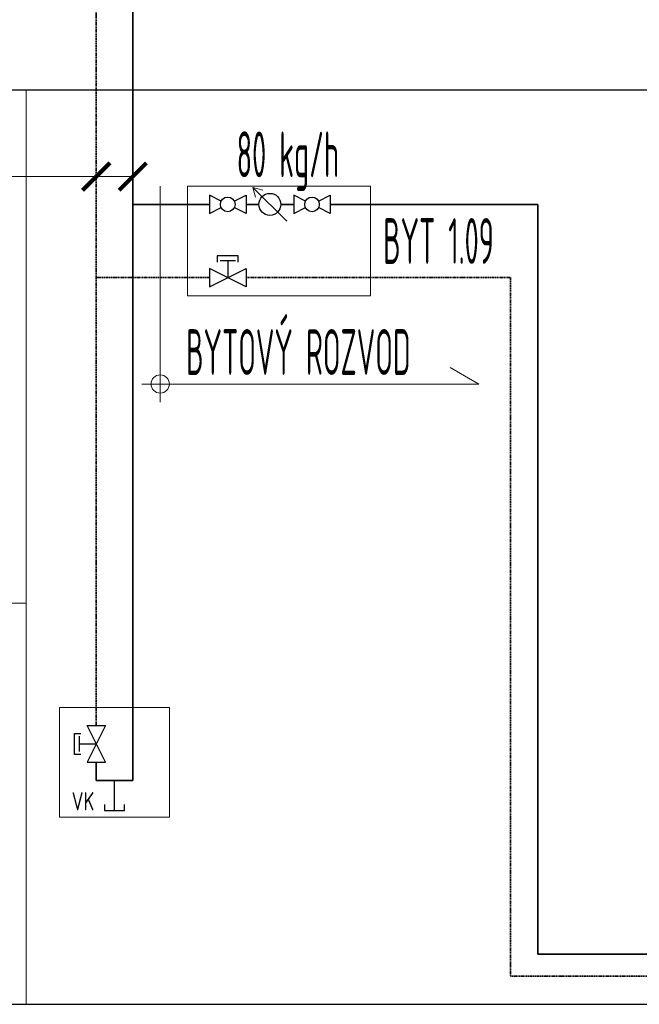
# Model space of a CAD drawing. Header units: millimetres. Extents: x 60394 to 199354, y 20895 to 166073.
# Tile 203 of 256: x 130978 to 132673, y 20895 to 23587. Entities that reach past the tile are written whole.
import ezdxf
from ezdxf.enums import TextEntityAlignment as Align

# ---------------------------------------------------------------- set-up
doc = ezdxf.new("R2010")
doc.units = ezdxf.units.MM
doc.linetypes.add('phl_thick', pattern=[0])
doc.linetypes.add('VERDECKT', pattern=[9.525, 6.35, -3.175])
for name, color, linetype, lineweight in [('JS_VYT_POPIS - OBECNĚ', 7, 'Continuous', 5), ('UT_KOTY - DIMENZE', 7, 'Continuous', 5), ('UT_POTRUBI - PŘÍVOD', 1, 'Continuous', 35), ('UT_SCHÉMA_POPIS', 7, 'VERDECKT', 5), ('UT_SCHÉMA_PŘÍVOD', 10, 'Continuous', 35), ('UT_SCHÉMA_SYMBOLY', 7, 'Continuous', 25), ('UT_SCHÉMA_ZPÁTEČKA', 172, 'VERDECKT', 35), ('UT_ZAŘÍZENÍ - ZDROJ', 3, 'Continuous', 35), ('VZT_50 POPIS - OBECNE', 7, 'Continuous', 5)]:
    doc.layers.add(name, color=color, linetype=linetype, lineweight=lineweight)
doc.styles.add('ISO 2.5', font='isocp.shx', dxfattribs={"width": 0.8, "height": 2.5})
doc.styles.add('VZT_POPIS', font='isocp.shx', dxfattribs={"width": 0.6, "height": 125})

# ---------------------------------------------------------------- blocks, each defined once
blk = doc.blocks.new('_ArchTick')
at = {"color": 0, "linetype": 'ByBlock', "const_width": 0.15}
blk.add_lwpolyline([(-0.5, -0.5), (0.5, 0.5)], dxfattribs=at)

msp = doc.modelspace()

# ---------------------------------------------------------------- linework, layer by layer
for p, q in [((64740.6, 23395.4), (199354.4, 23395.4)), ((64740.6, 20895.4), (199354.4, 20895.4))]:
    msp.add_line(p, q)
at = {"layer": 'UT_KOTY - DIMENZE'}
for points in [[(130190.1, 23158.2), (130995.2, 23158.2)], [(131187.8, 23158.2), (130995.2, 23158.2)], [(131287.8, 23158.2), (130995.2, 23158.2)]]:
    msp.add_lwpolyline(points, dxfattribs=at)
at = {"layer": 'UT_POTRUBI - PŘÍVOD'}
for p, q in [((131497.5, 23082.2), (131287.8, 23082.2)), ((131597.5, 23082.2), (131632.8, 23082.2))]:
    msp.add_line(p, q, dxfattribs=at)
at = {"layer": 'UT_SCHÉMA_PŘÍVOD'}
for p, q in [((131287.8, 26815), (131287.8, 21507.2)), ((131728, 23082.2), (131692.8, 23082.2)), ((131828, 23082.2), (132395.9, 23082.2)), ((132395.9, 23082.2), (132395.9, 21032.3)), ((131187.8, 21507.2), (131187.8, 21557.2)), ((131287.8, 21507.2), (131187.8, 21507.2)), ((132395.9, 21032.3), (138322.7, 21032.3))]:
    msp.add_line(p, q, dxfattribs=at)
at = {"layer": 'UT_SCHÉMA_SYMBOLY'}
for p, q in [((131529.7, 23091.2), (131497.5, 23107.2)), ((131497.5, 23107.2), (131497.5, 23057.2)), ((131565.4, 23091.2), (131597.5, 23107.2)), ((131597.5, 23107.2), (131597.5, 23057.2)), ((131760.1, 23091.2), (131728, 23107.2)), ((131728, 23107.2), (131728, 23057.2)), ((131795.9, 23091.2), (131828, 23107.2)), ((131828, 23107.2), (131828, 23057.2)), ((131497.5, 23057.2), (131529.7, 23073.3)), ((131597.5, 23057.2), (131565.4, 23073.3)), ((131728, 23057.2), (131760.1, 23073.3)), ((131828, 23057.2), (131795.9, 23073.3)), ((131576.1, 22941.3), (131519, 22941.3)), ((131519, 22941.3), (131519, 22924.4)), ((131576.1, 22924.4), (131576.1, 22941.3)), ((131597.5, 22857.2), (131497.5, 22907.2)), ((131497.5, 22857.2), (131597.5, 22907.2)), ((131497.5, 22907.2), (131497.5, 22857.2)), ((131568.5, 22928.2), (131526.5, 22928.2)), ((131547.5, 22928.2), (131547.5, 22882.2)), ((131597.5, 22907.2), (131597.5, 22857.2)), ((131212.8, 21557.2), (131162.8, 21657.2)), ((131212.8, 21657.2), (131162.8, 21557.2)), ((131162.8, 21657.2), (131212.8, 21657.2)), ((131128.7, 21578.7), (131128.7, 21635.8)), ((131128.7, 21635.8), (131145.6, 21635.8)), ((131141.8, 21586.2), (131141.8, 21628.2)), ((131141.8, 21607.2), (131187.8, 21607.2)), ((131145.6, 21578.7), (131128.7, 21578.7)), ((131162.8, 21557.2), (131212.8, 21557.2)), ((131237.8, 21425.4), (131237.8, 21507.2)), ((131210.8, 21441.4), (131210.8, 21425.4)), ((131264.8, 21425.4), (131264.8, 21441.4)), ((131210.8, 21425.4), (131264.8, 21425.4))]:
    msp.add_line(p, q, dxfattribs=at)
for centre, radius in [((131547.5, 23082.2), 20), ((131662.8, 23082.2), 30), ((131778, 23082.2), 20)]:
    msp.add_circle(centre, radius, dxfattribs=at)
at = {"layer": 'UT_SCHÉMA_ZPÁTEČKA', "ltscale": 0.5}
for p, q in [((131187.8, 26891.1), (131187.8, 21657.2)), ((131497.5, 22882.2), (131187.8, 22882.2)), ((131597.5, 22882.2), (132320.7, 22882.2)), ((132320.7, 22882.2), (132320.7, 20972.3)), ((132320.7, 20972.3), (138389.8, 20972.3))]:
    msp.add_line(p, q, dxfattribs=at)
at = {"layer": 'UT_ZAŘÍZENÍ - ZDROJ', "linetype": 'Continuous', "lineweight": 5}
for p, q in [((131437.8, 22832.2), (131437.8, 23132.2)), ((131437.8, 23132.2), (131937.8, 23132.2)), ((131937.8, 23132.2), (131937.8, 22832.2)), ((131937.8, 22832.2), (131437.8, 22832.2)), ((131087.8, 21407.2), (131087.8, 21707.2)), ((131087.8, 21707.2), (131387.8, 21707.2)), ((131387.8, 21707.2), (131387.8, 21407.2)), ((131387.8, 21407.2), (131087.8, 21407.2))]:
    msp.add_line(p, q, dxfattribs=at)
at = {"layer": 'VZT_50 POPIS - OBECNE', "linetype": 'phl_thick'}
for p, q in [((130996.3, 23395.4), (130996.3, 20895.4)), ((131362.8, 22541.1), (131362.8, 23132.2)), ((131709, 23036), (131616.5, 23128.5)), ((131616.5, 23128.5), (131643.3, 23121.3)), ((131709, 23036), (131616.5, 23128.5)), ((131616.5, 23128.5), (131623.7, 23101.8)), ((132234, 22591.1), (132156.1, 22636.1)), ((131312.8, 22591.1), (132234, 22591.1)), ((130996.3, 21992.2), (129711.9, 21992.2))]:
    msp.add_line(p, q, dxfattribs=at)
msp.add_circle((131362.8, 22591.1), 25, dxfattribs=at)

# ---------------------------------------------------------------- block references
at = {"layer": 'UT_KOTY - DIMENZE', "xscale": 75, "yscale": 75, "zscale": 75}
for p in [(131187.8, 23158.2), (131287.8, 23158.2)]:
    msp.add_blockref('_ArchTick', p, dxfattribs=at)

# ---------------------------------------------------------------- texts
at = {"layer": 'JS_VYT_POPIS - OBECNĚ', "style": 'VZT_POPIS', "width": 0.5}
msp.add_text('80 kg/h', height=125, dxfattribs=at).set_placement((131711.9, 23119), align=Align.BOTTOM_CENTER)
msp.add_text('BYT 1.09', height=125, dxfattribs=at).set_placement((132275.3, 22982.2), align=Align.MIDDLE_RIGHT)
msp.add_text('BYTOVÝ ROZVOD', height=125, dxfattribs=at).set_placement((132047.6, 22578.6), align=Align.BOTTOM_RIGHT)
at = {"layer": 'UT_SCHÉMA_POPIS', "style": 'ISO 2.5', "width": 0.8}
msp.add_text('VK', height=50, dxfattribs=at).set_placement((131151.7, 21410.4), align=Align.BOTTOM_CENTER)

doc.saveas('drawing.dxf')
